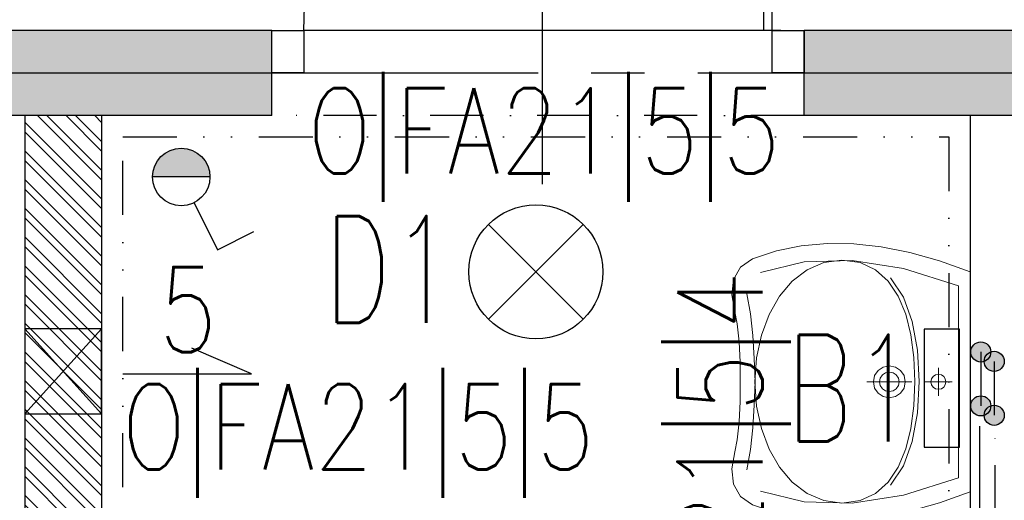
# Model space of a CAD drawing. Extents: x 41755 to 123924, y -112333 to 86187.
# Tile 119 of 256: x 101950 to 102181, y -53304 to -53191. Entities that reach past the tile are written whole.
import ezdxf
from ezdxf.enums import TextEntityAlignment as Align

# ---------------------------------------------------------------- set-up
doc = ezdxf.new("R2010")
doc.units = 0
doc.header["$LTSCALE"] = 50
for name, pattern in [('CENTER', [2, 1.25, -0.25, 0.25, -0.25]), ('DASHDOT', [1, 0.5, -0.25, 0, -0.25]), ('DASHED', [0.75, 0.5, -0.25]), ('DASHED2', [0.375, 0.25, -0.125]), ('DIVIDE', [31.75, 12.7, -6.35, 0, -6.35, 0, -6.35])]:
    doc.linetypes.add(name, pattern=pattern)
doc.layers.get('0').update_dxf_attribs({"color": 101, "linetype": 'CONTINUOUS'})
for name, color, linetype in [('Drz---drzwi', 5, 'CONTINUOUS'), ('E-90', 6, 'CONTINUOUS'), ('E35', 6, 'CONTINUOUS'), ('Ins-ppoz-opis', 240, 'CONTINUOUS'), ('Ins-went', 141, 'CONTINUOUS'), ('Mw-podejścia', 86, 'CONTINUOUS'), ('Mw-rury', 160, 'CONTINUOUS'), ('Mw-wc-rury', 160, 'DASHDOT'), ('Os-osie glowne', 1, 'CENTER'), ('Sc-beton', 7, 'CONTINUOUS'), ('Sc-beton-hatch', 86, 'CONTINUOUS'), ('Sc-cegla pustak', 42, 'CONTINUOUS'), ('Sc-cegla pustak-hatch', 8, 'CONTINUOUS'), ('Sc-nadproza kon', 5, 'DASHED2'), ('Sc-silikat', 61, 'CONTINUOUS'), ('Suf-widok', 8, 'CONTINUOUS'), ('Wyp-sanitar', 131, 'CONTINUOUS')]:
    doc.layers.add(name, color=color, linetype=linetype)
doc.styles.add('ROMANS', font='romans', dxfattribs={"width": 0.85})
doc.linetypes.add('ZIGZAG', pattern='A,0.00254,-5.08,[131,ltypeshp.shx,S=5.08,R=0,X=-5.08,Y=0],-10.16,[131,ltypeshp.shx,S=5.08,R=180,X=5.08,Y=0],-5.08', length=20.32254)

# ---------------------------------------------------------------- blocks, each defined once
blk = doc.blocks.new('_0630_UMYWALKA_NIEPEŁNOSPRAWNY')
at = {"lineweight": 0}
for points in [[(0, -54.0117386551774), (4.599899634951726, -54.03674748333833), (9.416254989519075, -54.29201000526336), (13.64059101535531, -54.72405907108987), (16.46227673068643, -55.27985871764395), (20.39814885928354, -56.01028897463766), (23.99252112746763, -55.5847077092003), (26.92674656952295, -53.96646405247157), (28.8839029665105, -51.11890713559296), (30.72118946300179, -45.50830589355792), (31.91600778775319, -39.68512961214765), (32.47223862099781, -33.64420405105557), (32.39333145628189, -27.38078615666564), (31.68402934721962, -20.88927050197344), (30.34691941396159, -14.16534522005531), (28.38674471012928, -7.203836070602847), (25.80695472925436, 0), (0, 0), (-25.80729967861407, 0), (-28.38717589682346, -7.203836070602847), (-30.34747995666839, -14.16534522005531), (-31.68441741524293, -20.88927050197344), (-32.39406447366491, -27.38078615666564), (-32.47279916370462, -33.64420405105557), (-31.91665456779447, -39.68512961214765), (-30.72183624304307, -45.50830589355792), (-28.88454974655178, -51.11890713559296), (-26.92726399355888, -53.96646405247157), (-23.99286607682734, -55.5847077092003), (-20.39892499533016, -56.01028897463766), (-16.46270791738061, -55.27985871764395), (-13.6410222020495, -54.72405907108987), (-9.417117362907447, -54.29201000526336), (-4.600330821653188, -54.03674748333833), (0, -54.0117386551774)], [(0, -5.72486571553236), (0.6799814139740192, -5.862845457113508), (1.236643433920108, -6.238409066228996), (1.612207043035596, -6.795071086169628), (1.750617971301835, -7.475483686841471), (1.612207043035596, -8.155896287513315), (1.236643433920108, -8.712558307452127), (0.6799814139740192, -9.088121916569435), (0, -9.226532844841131), (-0.6804126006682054, -9.088121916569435), (-1.237074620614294, -8.712558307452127), (-1.613069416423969, -8.155896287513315), (-1.751049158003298, -7.475483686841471), (-1.613069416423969, -6.795071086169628), (-1.237074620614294, -6.238409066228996), (-0.6804126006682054, -5.862845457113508), (0, -5.72486571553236)], [(0, -15.26228416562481), (1.45741102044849, -15.55764704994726), (2.65007341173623, -16.3631037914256), (3.455530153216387, -17.55576618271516), (3.75132422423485, -19.01360838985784), (3.455530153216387, -20.47145059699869), (2.65007341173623, -21.66411298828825), (1.45741102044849, -22.46913854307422), (0, -22.76493261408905), (-1.458273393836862, -22.46913854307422), (-2.650935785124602, -21.66411298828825), (-3.455961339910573, -20.47145059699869), (-3.751755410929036, -19.01360838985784), (-3.455961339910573, -17.55576618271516), (-2.650935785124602, -16.3631037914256), (-1.458273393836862, -15.55764704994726), (0, -15.26228416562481)], [(0, -16.7127961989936), (0.8938500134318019, -16.89389460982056), (1.62557383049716, -17.38803455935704), (2.119282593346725, -18.11932718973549), (2.300812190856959, -19.01360838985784), (2.119282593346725, -19.90788958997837), (1.62557383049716, -20.63918222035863), (0.8938500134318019, -21.13289098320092), (0, -21.31442058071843), (-0.8942812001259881, -21.13289098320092), (-1.626005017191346, -20.63918222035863), (-2.119713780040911, -19.90788958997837), (-2.301243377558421, -19.01360838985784), (-2.119713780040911, -18.11932718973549), (-1.626005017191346, -17.38803455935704), (-0.8942812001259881, -16.89389460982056), (0, -16.7127961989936)]]:
    blk.add_lwpolyline(points, close=True, dxfattribs=at)
for points in [[(25.67371804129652, -49.28205182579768), (28.13622524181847, -38.98402005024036), (28.45228508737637, -27.73996467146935), (26.58697145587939, -15.64647150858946), (22.50665178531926, -2.800988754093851), (0, -2.800988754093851), (-22.50729856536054, -2.800988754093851), (-26.5875751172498, -15.64647150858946), (-28.45275939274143, -27.73996467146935), (-28.13691514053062, -38.98402005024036), (-25.67414922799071, -49.28205182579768)], [(0, -10.72835609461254), (0, -4.223042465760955)], [(-3.252872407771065, -7.475483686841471), (3.252441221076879, -7.475483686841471)], [(-28.44758515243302, -30.13650030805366), (-27.85733368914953, -25.83196355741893), (-26.16923778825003, -22.21948144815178), (-23.50734986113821, -19.26197192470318), (-19.99585167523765, -16.9240776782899), (-15.75858004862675, -15.16871665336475), (-10.91980298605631, -13.9596691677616), (-5.60370225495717, -13.26114672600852), (0.06597156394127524, -13.03606727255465), (5.73521419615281, -13.26114672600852), (11.05174611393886, -13.9596691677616), (15.8905231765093, -15.16871665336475), (20.12736361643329, -16.9240776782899), (23.63894803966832, -19.26197192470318), (26.30066349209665, -22.21948144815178), (27.98875939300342, -25.83196355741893), (28.5794851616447, -30.13650030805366)], [(-24.25731287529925, -18.74152958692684), (-19.75102387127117, -15.71287425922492), (-14.00796207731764, -13.62765541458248), (-7.309045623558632, -12.42335098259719), (0.06597156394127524, -12.03571414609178), (7.440557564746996, -12.42335098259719), (14.13947401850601, -13.62765541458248), (19.88244957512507, -15.71287425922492), (24.38878169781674, -18.74152958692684)], [(-0.0004311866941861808, -24.2645999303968), (-0.0004311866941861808, -13.76261684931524)], [(5.341109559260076, -19.01360838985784), (-5.341540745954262, -19.01360838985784)], [(-28.44758515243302, -30.13650030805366), (-27.86082630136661, -34.41559704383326), (-26.18187155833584, -38.32602915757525), (-23.53291923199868, -41.80570576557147), (-20.03616763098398, -44.79253598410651), (-15.81377194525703, -47.22356655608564), (-10.98793048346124, -49.03713778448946), (-5.681315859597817, -50.17115878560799), (-0.01509153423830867, -50.56310748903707), (5.658031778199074, -50.17115878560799), (10.98361861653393, -49.03713778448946), (15.83490009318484, -47.22356655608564), (20.08683206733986, -44.79253598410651), (23.6135080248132, -41.80570576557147), (26.28815907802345, -38.32602915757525), (27.98530989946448, -34.41559704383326), (28.5794851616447, -30.13650030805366)], [(20.64392527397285, -52.50560353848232), (15.93666015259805, -51.6337440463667), (10.85555616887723, -51.0779443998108), (5.511428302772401, -50.7403252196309), (0.01509153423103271, -50.52343831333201), (-5.481245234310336, -50.7403252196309), (-10.82537310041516, -51.0779443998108), (-15.90647708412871, -51.6337440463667), (-20.61369908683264, -52.50560353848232)]]:
    blk.add_lwpolyline(points, dxfattribs=at)
at = {"lineweight": 0, "const_width": 0.2824945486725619}
for points in [[(-0.1276312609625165, -20.35201188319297), (-0.1276312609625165, -20.35201188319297)], [(-0.07459529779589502, -21.39332774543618), (-0.07459529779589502, -21.39332774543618)]]:
    blk.add_lwpolyline(points, dxfattribs=at)
blk = doc.blocks.new('_gfksjkgjkhfjkhh')
at = {"ltscale": 7}
for p, q in [((7.5, 10.00000000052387), (7.499999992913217, 119.999999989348)), ((9.499999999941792, 10.00000000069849), (9.49999999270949, 119.9818166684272)), ((61.4999999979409, 30.88285831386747), (61.50000000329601, -26.11714168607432))]:
    blk.add_line(p, q, dxfattribs=at)
for points in [[(0, 0), (7.5, 0), (7.499999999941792, 10.00000000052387), (0, 10)], [(117.5000000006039, 1.135049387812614e-09), (125.0000000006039, 1.135049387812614e-09), (125.0000000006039, 10.00000000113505), (117.4999999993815, 10.00000000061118)]]:
    blk.add_lwpolyline(points, close=True, dxfattribs=at)
blk.add_lwpolyline([(5.499999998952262, 10.00000000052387), (117.4999999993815, 10.0000000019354)], dxfattribs=at)
blk.add_arc((7.5, 9.99999998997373), 109.9999999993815, 5.836343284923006e-09, 90.00000000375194)
blk = doc.blocks.new('t57')
at = {"layer": 'Mw-podejścia', "linetype": 'Continuous'}
h = blk.add_hatch(color=256, dxfattribs=at)
edge = h.paths.add_edge_path()
edge.add_arc((55183.59052362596, 38691.89477161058), 2.358952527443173, 0, 360)
h = blk.add_hatch(color=256, dxfattribs=at)
edge = h.paths.add_edge_path()
edge.add_arc((55196.24747439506, 38691.8947716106), 2.358952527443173, 0, 360)
at = {"layer": 'Mw-podejścia'}
blk.add_line((55196.24747439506, 38691.8947716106), (55183.59052362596, 38691.89477161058), dxfattribs=at)
at = {"layer": 'Mw-podejścia', "linetype": 'Continuous'}
for centre in [(55183.59052362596, 38691.89477161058), (55196.24747439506, 38691.8947716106)]:
    blk.add_circle(centre, 2.358952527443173, dxfattribs=at)

msp = doc.modelspace()

# ---------------------------------------------------------------- hatches: boundary and pattern name
at = {"layer": 'E35'}
msp.add_hatch(color=256, dxfattribs=at).paths.add_polyline_path([(101980.93932258, -53227.63957297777), (101994.43932258, -53227.63957297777, 1)])
at = {"layer": 'Sc-beton-hatch'}
h = msp.add_hatch(dxfattribs=at)
h.set_pattern_fill('ANSI33', color=256, angle=-1.272221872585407e-14, style=0)
h.set_pattern_definition([(44.99999999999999, (48983.41854682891, 565.4779691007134), (-4.490128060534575, 4.490128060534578), []), (44.99999999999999, (48987.90867682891, 565.4779691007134), (-4.490128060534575, 4.490128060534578), [3.175, -1.5875])])
h.paths.add_polyline_path([(100470.9660021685, -51043.23266718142), (100410.9660021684, -51043.23266718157), (100410.9660021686, -51103.23266718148), (100430.9660021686, -51103.23266718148), (100430.9660021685, -51063.23266718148), (100470.9660021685, -51063.23266718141)])
h.paths.add_polyline_path([(100805.9660021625, -51043.23266718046), (100705.9660021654, -51043.23266718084), (100705.9660021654, -51063.23266718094), (100745.9660021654, -51063.23266718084), (100745.9660021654, -51625.23266717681), (100765.9660021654, -51625.23266717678), (100765.9660021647, -51473.23266718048), (101152.9660022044, -51473.23266717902), (101152.9660022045, -51453.23266717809), (100765.9660021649, -51453.23266717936), (100765.9660021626, -51063.23266718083), (100805.9660021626, -51063.23266718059)])
h.paths.add_polyline_path([(100430.9660021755, -51374.23266717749), (100410.9660021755, -51374.23266717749), (100410.9660021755, -51474.23266717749), (100430.9660021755, -51474.23266717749)])
h.paths.add_polyline_path([(101330.9660022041, -51043.23266717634), (101251.9660022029, -51043.23266717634), (101251.966002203, -51063.23266717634), (101330.9660022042, -51063.23266717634)])
h.paths.add_polyline_path([(101770.9660022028, -51043.23266717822), (101670.9660022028, -51043.23266717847), (101670.9660022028, -51063.23266717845), (101710.9660022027, -51063.23266717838), (101710.9660022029, -51262.23266717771), (101730.9660022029, -51262.23266717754), (101730.9660022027, -51063.23266717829), (101770.9660022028, -51063.23266717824)])
h.paths.add_polyline_path([(101790.9660022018, -51453.23266717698), (101730.966002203, -51453.23266717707), (101730.9660022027, -51362.23266717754), (101710.9660022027, -51362.23266717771), (101710.966002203, -51453.23266717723), (101582.9037617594, -51453.23266717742), (101582.9037617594, -51473.23266717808), (101790.9660022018, -51473.2326671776)])
h.paths.add_polyline_path([(101482.9037617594, -51453.23266717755), (101252.9660022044, -51453.23266717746), (101252.9660022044, -51473.23266717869), (101482.9037617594, -51473.23266717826)])
h.paths.add_polyline_path([(101730.966002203, -51785.23266717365), (101695.966002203, -51785.23266717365), (101695.966002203, -51820.23266717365), (101730.966002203, -51820.23266717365)])
h.paths.add_polyline_path([(102400.966002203, -50943.23266717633), (102380.966002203, -50943.23266717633), (102380.966002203, -51043.23266717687), (102330.966002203, -51043.23266717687), (102330.966002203, -51063.23266717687), (102380.966002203, -51063.23266717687), (102380.966002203, -51453.23266717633), (101890.9660022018, -51453.23266717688), (101890.9660022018, -51473.23266717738), (102380.966002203, -51473.23266717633), (102380.9660022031, -51873.23266717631), (102400.966002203, -51873.23266717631)])
h.paths.add_polyline_path([(102422.966002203, -50943.23266717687), (102402.966002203, -50943.23266717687), (102402.966002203, -51713.23266717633), (102422.9660022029, -51713.23266717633)])
h.paths.add_polyline_path([(102400.9660022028, -52143.23266717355), (102380.966002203, -52143.23266717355), (102380.9660022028, -52213.23266717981), (102400.9660022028, -52213.23266717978)])
h.paths.add_polyline_path([(102400.9660022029, -52293.23266717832), (102380.9660022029, -52293.23266717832), (102380.966002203, -52443.23266717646), (101950.9660022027, -52443.23266717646), (101950.9660022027, -52463.23266717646), (102380.966002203, -52463.23266717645), (102380.966002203, -52503.23266717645), (102400.966002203, -52503.23266717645)])
h.paths.add_polyline_path([(102400.966002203, -52603.23266717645), (102380.966002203, -52603.23266717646), (102380.966002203, -52643.23266717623), (102400.966002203, -52643.23266717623)])
h.paths.add_polyline_path([(102400.966002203, -52743.23266717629), (102380.966002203, -52743.23266717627), (102380.966002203, -53008.23266717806), (102400.966002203, -53008.23266717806)])
h.paths.add_polyline_path([(101730.9660022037, -52443.23266717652), (101710.9660022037, -52443.23266717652), (101710.9660022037, -52463.23266717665), (101710.9660022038, -52758.23266717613), (101690.9660022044, -52758.23266717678), (101690.9660022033, -52778.23266717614), (101730.9660022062, -52778.23266717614)])
h.paths.add_polyline_path([(101710.9660022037, -52443.23266717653), (101690.9660022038, -52443.23266717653), (101690.9660022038, -52463.23266717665), (101710.9660022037, -52463.23266717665)], flags=16)
h.paths.add_polyline_path([(101556.9660022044, -52758.23266717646), (101503.9660022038, -52758.23266717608), (101503.9660022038, -52463.23266717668), (101488.9660022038, -52463.23266717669), (101488.9660022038, -52758.23266717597), (101468.9660022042, -52758.23266717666), (101468.9660022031, -52778.23266717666), (101556.9660022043, -52778.23266717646)])
h.paths.add_polyline_path([(101556.9660022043, -52443.23266717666), (101468.9660022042, -52443.23266717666), (101468.9660022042, -52463.23266717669), (101556.9660022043, -52463.23266717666)])
h.paths.add_polyline_path([(101334.9660022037, -52443.23266717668), (101281.9660022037, -52443.23266717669), (101281.9660022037, -52463.23266717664), (101334.9660022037, -52463.23266717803)], flags=17)
h.paths.add_polyline_path([(101281.9660022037, -52443.23266717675), (100970.9660022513, -52443.23266717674), (100970.9660022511, -51785.23266717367), (100883.466002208, -51785.23266717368), (100883.466002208, -51805.2326671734), (100950.9660022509, -51805.2326671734), (100950.9660022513, -52443.23266717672), (100430.9660021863, -52443.2326671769), (100430.9660021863, -52403.2326671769), (100410.9660021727, -52403.2326671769), (100410.966002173, -52503.2326671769), (100430.966002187, -52503.2326671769), (100430.966002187, -52463.2326671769), (100950.9660022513, -52463.23266717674), (100950.9660022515, -52973.23266717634), (100970.9660022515, -52973.23266717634), (100970.9660022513, -52463.23266717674), (101261.9660022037, -52463.23266717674), (101261.9660022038, -52778.23266717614), (101281.9660022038, -52778.23266717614), (101334.9660022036, -52778.23266717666), (101334.9660022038, -52758.23266717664), (101281.9660022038, -52758.23266717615)])
h.paths.add_polyline_path([(100783.466002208, -51785.2326671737), (100765.9660021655, -51785.23266717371), (100765.9660021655, -51780.2326671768), (100745.9660021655, -51780.2326671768), (100745.9660021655, -51785.23266717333), (100430.9660021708, -51785.23266717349), (100430.9660021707, -51765.23266717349), (100410.9660021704, -51765.23266717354), (100410.9660021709, -52003.23266717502), (100430.9660021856, -52003.23266717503), (100430.9660021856, -51805.23266717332), (100783.466002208, -51805.23266717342)])
h.paths.add_polyline_path([(100430.9660021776, -52153.23266717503), (100410.9660021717, -52153.23266717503), (100410.9660021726, -52253.2326671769), (100430.9660021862, -52253.2326671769)])
h.paths.add_polyline_path([(100430.9660021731, -52653.2326671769), (100410.9660021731, -52653.2326671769), (100410.9660021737, -52850.23266717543), (100430.9660021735, -52850.23266717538)], flags=17)
h.paths.add_polyline_path([(100430.9660021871, -52940.23266717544), (100410.9660021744, -52940.23266717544), (100410.9660021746, -52983.2326671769), (100430.9660021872, -52983.23266717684)])
h.paths.add_polyline_path([(101007.9660022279, -53193.23266717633), (100430.966002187, -53193.23266717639), (100430.9660021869, -53133.23266717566), (100410.9660021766, -53133.23266717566), (100410.9660021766, -53213.23266717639), (101007.9660022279, -53213.23266717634)])
h.paths.add_polyline_path([(101770.9660022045, -53193.23266717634), (101157.9660022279, -53193.23266717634), (101157.9660022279, -53213.23266717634), (101710.9660022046, -53213.23266717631), (101710.9660022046, -53445.23266717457), (101730.966002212, -53445.23266717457), (101730.9660022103, -53213.23266717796), (101770.9660022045, -53213.23266717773)])
h.paths.add_polyline_path([(102008.9660022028, -53193.23266717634), (101905.9660022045, -53193.23266717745), (101905.9660022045, -53213.2326671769), (102008.9660022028, -53213.23266717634)])
h.paths.add_polyline_path([(102227.9660022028, -53193.23266717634), (102133.9660022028, -53193.23266717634), (102133.9660022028, -53213.23266717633), (102227.9660022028, -53213.23266717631)])
h.paths.add_polyline_path([(102400.966002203, -53158.23266717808), (102380.966002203, -53158.23266717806), (102380.966002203, -53193.23266717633), (102332.9660022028, -53193.23266717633), (102332.9660022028, -53213.23266717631), (102380.966002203, -53213.23266717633), (102380.966002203, -53818.23266717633), (102400.966002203, -53818.23266717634)])
h.paths.add_polyline_path([(101730.9660022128, -53545.23266717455), (101710.9660022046, -53545.23266717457), (101710.9660022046, -53740.23266717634), (101730.9660022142, -53740.23266717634)])
h.paths.add_polyline_path([(101730.966002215, -53840.23266717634), (101710.9660022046, -53840.23266717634), (101710.9660022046, -53943.23266717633), (101297.5710617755, -53943.23266717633, -0.1551033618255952), (101300.8106610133, -53953.42478677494, -0.14834739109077), (101297.8352340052, -53963.23266717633), (101710.9660022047, -53963.23266717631), (101710.9660022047, -54023.23266717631), (101730.9660022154, -54023.23266717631)])
h.paths.add_polyline_path([(101297.5710617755, -53943.23266717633), (101295.7051644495, -53943.23266717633), (101295.7051644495, -53963.23266717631), (101297.8352340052, -53963.23266717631, 0.1483473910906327), (101300.8106610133, -53953.42478677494, 0.1551033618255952)])
h.paths.add_polyline_path([(101270.7051644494, -53943.23266717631), (101268.7451818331, -53943.23266717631, 0.1551033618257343), (101265.5055825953, -53953.42478677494, 0.14834739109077), (101268.4810096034, -53963.23266717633), (101270.7051644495, -53963.23266717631)])
h.paths.add_polyline_path([(101268.7451818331, -53943.23266717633), (101201.9660022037, -53943.23266717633), (101201.9660022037, -53963.23266717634), (101268.4810096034, -53963.23266717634, -0.1483473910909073), (101265.5055825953, -53953.42478677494, -0.1551033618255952)])
h.paths.add_polyline_path([(100980.966002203, -53943.23266717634), (100970.966002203, -53943.23266717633), (100930.966002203, -53943.23266717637), (100930.966002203, -53968.23266717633), (100970.966002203, -53968.23266717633), (100980.966002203, -53968.23266717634)])
h.paths.add_polyline_path([(100490.9660021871, -53943.23266717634), (100410.9660021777, -53943.23266717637), (100410.9660021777, -53963.23266717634), (100490.9660021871, -53963.23266717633)])
h.paths.add_polyline_path([(100530.966002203, -54448.23266717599), (100510.966002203, -54448.23266717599), (100510.9660022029, -54481.23266717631), (100530.966002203, -54481.23266717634)])
h.paths.add_polyline_path([(101773.9660022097, -54593.23266717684), (101730.9660022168, -54593.23266717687), (101730.9660022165, -54503.2326671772), (101710.9660022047, -54503.2326671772), (101710.9660022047, -54593.23266717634), (100530.966002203, -54593.23266717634), (100530.966002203, -54578.23266717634), (100510.966002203, -54578.23266717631), (100510.966002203, -54593.23266717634), (100270.9660021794, -54593.23266717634), (100270.9660021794, -54618.23266717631), (101773.9660022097, -54618.23266717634)])
h.paths.add_polyline_path([(100220.966002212, -54593.23266717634), (100170.966002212, -54593.23266717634), (100170.966002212, -54618.23266717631), (100220.966002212, -54618.23266717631)])
h.paths.add_polyline_path([(100120.966002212, -54593.23266717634), (100070.966002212, -54593.23266717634), (100070.966002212, -54618.23266717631), (100120.966002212, -54618.23266717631)])
h.paths.add_polyline_path([(100020.966002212, -54593.23266717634), (99970.96600221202, -54593.23266717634), (99970.96600221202, -54618.23266717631), (100020.966002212, -54618.23266717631)])
h.paths.add_polyline_path([(99920.96600221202, -54593.23266717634), (99880.96600221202, -54593.23266717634), (99880.96600221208, -55500.23266717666), (99980.9660022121, -55500.23266717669), (99980.9660022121, -55515.23266717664), (100000.9660022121, -55515.23266717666), (100000.9660022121, -55480.23266717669), (99900.96600221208, -55480.23266717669), (99900.96600221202, -54618.23266717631), (99920.96600221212, -54618.23266717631)])
h.paths.add_polyline_path([(100585.9660022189, -55633.23266717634), (100000.9660022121, -55633.23266717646), (100000.9660022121, -55615.23266717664), (99980.96600221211, -55615.23266717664), (99980.96600221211, -55633.23266717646), (99780.96600221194, -55633.23266717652), (99780.9660022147, -55988.23266717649), (100510.9660022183, -55988.23266717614), (100510.9660022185, -56028.23266717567), (100530.9660022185, -56028.2326671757), (100530.9660022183, -55988.23266717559), (100582.9660022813, -55988.23266717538), (100582.9660022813, -55968.23266717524), (100530.9660022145, -55968.2326671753), (100530.9660022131, -55813.2326671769), (100510.9660022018, -55813.23266717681), (100510.9660022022, -55968.23266717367), (99800.96600221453, -55968.23266717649), (99800.96600221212, -55653.23266717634), (100510.9660022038, -55653.2326671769), (100510.9660022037, -55663.23266717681), (100530.9660022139, -55663.23266717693), (100530.9660022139, -55653.23266717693), (100585.9660022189, -55653.23266717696)])
h.paths.add_polyline_path([(101310.9660022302, -55968.23266717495), (100810.9660022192, -55968.23266717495), (100810.9660022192, -55880.23266717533), (100790.9660022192, -55880.23266717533), (100790.9660022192, -55968.23266717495), (100737.9660022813, -55968.23266717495), (100737.9660022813, -55988.23266717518), (100790.9660022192, -55988.23266717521), (100790.9660022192, -56028.23266717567), (100810.9660022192, -56028.23266717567), (100810.9660022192, -55988.23266717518), (101310.9660022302, -55988.23266717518)])
h.paths.add_polyline_path([(101490.9660022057, -55633.23266717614), (100735.9660022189, -55633.23266717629), (100735.9660022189, -55653.2326671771), (101490.9660022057, -55653.23266717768)])
h.paths.add_polyline_path([(101777.966002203, -55968.23266717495), (101730.9660022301, -55968.23266717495), (101730.9660022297, -55853.73266717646), (101710.9660022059, -55853.73266717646), (101710.966002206, -55968.23266717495), (101590.9660022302, -55968.23266717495), (101590.9660022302, -55988.23266717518), (101777.966002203, -55988.23266717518)])
h.paths.add_polyline_path([(101802.966002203, -55963.23266717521), (101777.966002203, -55963.23266717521), (101777.966002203, -55988.23266717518), (101802.966002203, -55988.23266717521)])
h.paths.add_polyline_path([(101730.9660022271, -55128.23266717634), (101710.966002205, -55128.23266717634), (101710.9660022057, -55723.73266717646), (101730.9660022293, -55723.73266717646)])
h.paths.add_polyline_path([(101953.466002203, -55963.23266717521), (101928.466002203, -55963.23266717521), (101928.466002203, -55988.23266717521), (101953.466002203, -55988.23266717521)])
h.paths.add_polyline_path([(102103.466002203, -55963.23266717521), (102078.466002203, -55963.23266717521), (102078.466002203, -55988.23266717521), (102103.466002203, -55988.23266717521)])
h.paths.add_polyline_path([(102253.466002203, -55963.23266717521), (102228.466002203, -55963.23266717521), (102228.466002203, -55988.23266717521), (102253.466002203, -55988.23266717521)])
h.paths.add_polyline_path([(102365.9660022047, -55968.23266717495), (102320.9660022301, -55968.23266717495), (102320.9660022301, -55988.23266717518), (102365.9660022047, -55988.23266717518)])
h.paths.add_polyline_path([(102400.9660022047, -55953.23266717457), (102365.9660022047, -55953.23266717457), (102365.9660022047, -55988.23266717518), (102400.966002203, -55988.23266717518)])
h.paths.add_polyline_path([(102400.966002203, -55891.23266717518), (102380.966002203, -55891.23266717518), (102380.966002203, -55953.23266717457), (102400.966002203, -55953.23266717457)])
h.paths.add_polyline_path([(102400.966002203, -55815.7326671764), (102375.966002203, -55815.7326671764), (102375.966002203, -55840.7326671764), (102400.966002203, -55840.7326671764)])
h.paths.add_polyline_path([(102400.966002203, -55665.7326671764), (102375.966002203, -55665.7326671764), (102375.966002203, -55690.7326671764), (102400.966002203, -55690.7326671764)])
h.paths.add_polyline_path([(102400.966002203, -55515.7326671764), (102375.966002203, -55515.7326671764), (102375.966002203, -55540.7326671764), (102400.966002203, -55540.7326671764)])
h.paths.add_polyline_path([(102400.966002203, -55365.7326671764), (102375.966002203, -55365.7326671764), (102375.966002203, -55390.7326671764), (102400.966002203, -55390.7326671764)])
h.paths.add_polyline_path([(102400.966002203, -55240.7326671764), (102380.966002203, -55240.7326671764), (102380.966002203, -55260.73266717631), (102400.966002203, -55260.73266717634)])
h.paths.add_polyline_path([(102400.966002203, -55215.7326671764), (102375.966002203, -55215.7326671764), (102375.966002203, -55240.7326671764), (102400.966002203, -55240.7326671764)])
h.paths.add_polyline_path([(102400.966002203, -55033.23266717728), (102380.966002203, -55033.23266717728), (102380.966002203, -55215.7326671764), (102400.966002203, -55215.7326671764)])
h.paths.add_polyline_path([(102400.966002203, -54833.23266717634), (102365.9660022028, -54833.23266717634), (102365.9660022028, -54798.23266717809), (102345.9660022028, -54798.23266717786), (102345.9660022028, -54853.23266717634), (102380.966002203, -54853.23266717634), (102380.966002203, -54883.23266717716), (102400.966002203, -54883.23266717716)])
h.paths.add_polyline_path([(102365.9660022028, -54537.73266717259), (102345.9660022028, -54537.73266717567), (102345.9660022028, -54593.23266717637), (101908.9660022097, -54593.23266717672), (101908.9660022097, -54618.23266717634), (102345.9660022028, -54618.23266717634), (102345.9660022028, -54648.23266717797), (102365.9660022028, -54648.23266717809), (102365.9660022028, -54618.23266717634)])
h.paths.add_polyline_path([(101730.9660022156, -54128.23266717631), (101710.9660022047, -54128.23266717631), (101710.9660022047, -54353.2326671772), (101730.9660022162, -54353.2326671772)])
h.paths.add_polyline_path([(102365.9660022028, -54131.23266717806), (102400.966002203, -54131.23266717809), (102400.966002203, -54088.23266717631), (102380.966002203, -54088.23266717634), (102380.966002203, -54111.23266717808), (102345.9660022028, -54111.23266717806), (102345.9660022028, -54417.73266717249), (102365.9660022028, -54417.7326671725)])
h.paths.add_polyline_path([(102400.966002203, -53918.23266717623), (102380.966002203, -53918.23266717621), (102380.966002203, -53988.23266717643), (102400.966002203, -53988.23266717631)])
at = {"layer": 'Sc-cegla pustak-hatch'}
h = msp.add_hatch(dxfattribs=at)
h.set_pattern_fill('ANSI32', color=256, scale=0.5, angle=89.99999999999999, style=0)
h.set_pattern_definition([(135, (48983.41854682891, 565.4779691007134), (-3.367596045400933, -3.367596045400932), []), (135, (48983.41854682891, 567.7230341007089), (-3.367596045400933, -3.367596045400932), [])])
h.paths.add_polyline_path([(100430.9660021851, -51745.23266711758), (100410.9660021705, -51745.23266711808), (100410.9660021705, -51765.23266717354), (100430.9660021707, -51765.23266717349)])
h.paths.add_polyline_path([(101330.9660022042, -51063.23266717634), (101312.9660022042, -51063.23266717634), (101312.9660022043, -51262.23266717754), (101330.9660022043, -51262.23266717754)])
h.paths.add_polyline_path([(101455.9660022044, -51382.23266717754), (101330.9660022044, -51382.23266717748), (101330.9660022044, -51362.23266717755), (101312.9660022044, -51362.23266717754), (101312.9660022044, -51453.23266717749), (101330.9660022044, -51453.23266717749), (101330.9660022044, -51400.23266717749), (101437.9660022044, -51400.23266717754), (101437.9660022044, -51453.23266717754), (101455.9660022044, -51453.23266717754)])
h.paths.add_polyline_path([(102049.9660022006, -51473.23266717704), (102031.9660022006, -51473.23266717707), (102031.9660022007, -51525.23266717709), (101968.9660022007, -51525.23266717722), (101968.9660022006, -51473.2326671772), (101950.9660022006, -51473.23266717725), (101950.9660022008, -51548.23266717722), (101968.9660022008, -51548.23266717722), (101968.9660022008, -51543.23266717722), (102049.9660022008, -51543.23266717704)])
h.paths.add_polyline_path([(101968.9660022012, -51648.23266717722), (101950.966002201, -51648.23266717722), (101950.9660022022, -52323.23266717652), (101968.9660022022, -52323.23266717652), (101968.966002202, -52193.23266717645), (102380.9660022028, -52193.23266717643), (102380.9660022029, -52175.23266717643), (101968.966002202, -52175.23266717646)])
h.paths.add_polyline_path([(101968.9660022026, -52463.23266717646), (101950.9660022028, -52463.23266717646), (101950.9660022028, -52543.23266717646), (101968.9660022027, -52543.23266717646)])
h.paths.add_polyline_path([(101968.9660022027, -52423.23266717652), (101950.9660022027, -52423.23266717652), (101950.9660022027, -52443.23266717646), (101968.9660022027, -52443.23266717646)])
h.paths.add_polyline_path([(101968.9660022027, -52643.23266717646), (101950.9660022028, -52643.23266717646), (101950.9660022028, -52973.23266717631), (101968.9660022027, -52973.23266717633), (101968.9660022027, -52946.2326499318), (102050.9659959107, -52946.2326499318), (102050.9659959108, -52954.23264993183), (102042.9659959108, -52954.23264993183), (102042.9659959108, -52973.23266717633), (102380.966002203, -52973.23266717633), (102380.966002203, -52955.23266717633), (102060.9659959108, -52955.23266717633), (102060.9659959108, -52928.23264993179), (101968.9660022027, -52928.23264993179)])
h.paths.add_polyline_path([(101279.9660022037, -52945.23266717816), (101261.9660022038, -52945.23266717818), (101261.9660022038, -52955.23266717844), (101078.9660022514, -52955.23266717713), (101078.9660022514, -52687.23266717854), (101060.9660022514, -52687.23266717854), (101060.9660022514, -52955.23266717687), (100970.9660022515, -52955.23266717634), (100970.9660022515, -52973.23266717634), (101261.9660022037, -52973.23266717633), (101261.9660022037, -53015.73266717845), (101279.9660022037, -53015.73266717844)])
h.paths.add_polyline_path([(101279.9660022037, -52778.23266717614), (101261.9660022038, -52778.23266717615), (101261.9660022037, -52845.23266717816), (101279.9660022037, -52845.23266717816)])
h.paths.add_polyline_path([(100950.9660022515, -52955.23266717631), (100925.9660022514, -52955.23266717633), (100925.9660022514, -52973.23266717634), (100950.9660022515, -52973.23266717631)])
h.paths.add_polyline_path([(100825.9660022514, -52955.23266717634), (100430.9660021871, -52955.23266717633), (100430.9660021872, -52973.23266717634), (100825.9660022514, -52973.23266717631)])
h.paths.add_polyline_path([(100428.966002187, -53213.23266717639), (100410.9660021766, -53213.2326671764), (100410.9660021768, -53333.23266717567), (100428.9660021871, -53333.23266717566)])
h.paths.add_polyline_path([(100428.9660021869, -53483.23266717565), (100410.9660021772, -53483.23266717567), (100410.9660021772, -53548.23266717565), (100428.9660021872, -53548.23266717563)])
h.paths.add_polyline_path([(100428.9660021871, -53698.23266717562), (100410.9660021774, -53698.23266717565), (100410.9660021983, -53763.23266717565), (100428.9660021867, -53763.23266717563)])
h.paths.add_polyline_path([(100428.9660021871, -53913.23266717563), (100410.9660021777, -53913.23266717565), (100410.9660021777, -53943.23266717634), (100428.9660021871, -53943.23266717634)])
h.paths.add_polyline_path([(100428.9660021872, -53963.23266717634), (100410.9660021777, -53963.23266717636), (100410.9660021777, -53978.23266717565), (100428.9660021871, -53978.23266717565)])
h.paths.add_polyline_path([(100428.9660021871, -54128.23266717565), (100410.9660021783, -54128.23266717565), (100410.9660021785, -54193.23266717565), (100428.9660021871, -54193.23266717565)])
h.paths.add_polyline_path([(100428.9660021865, -54343.23266717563), (100410.966002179, -54343.23266717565), (100410.9660021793, -54466.23266717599), (100510.9660022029, -54466.23266717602), (100510.966002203, -54448.23266717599), (100428.9660021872, -54448.23266717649)])
h.paths.add_polyline_path([(101335.9660022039, -54321.23266717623), (101279.9660022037, -54321.23266717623), (101279.9660022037, -53970.78631069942, -0.202676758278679), (101268.4810096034, -53963.23266717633), (101261.9660022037, -53963.23266717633), (101261.9660022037, -54339.23266717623), (101335.9660022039, -54339.23266717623)])
h.paths.add_polyline_path([(101710.9660022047, -54321.23266717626), (101510.9660022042, -54321.23266717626), (101510.9660022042, -53963.23266717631), (101492.9660022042, -53963.23266717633), (101492.9660022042, -54321.23266717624), (101435.9660022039, -54321.23266717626), (101435.9660022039, -54339.23266717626), (101710.9660022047, -54339.23266717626)])
h.paths.add_polyline_path([(101710.9660022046, -53645.23266717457), (101352.9660022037, -53645.23266717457), (101352.9660022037, -53562.23266717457), (101279.9660022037, -53562.23266717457), (101279.9660022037, -53213.23266717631), (101261.9660022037, -53213.23266717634), (101261.9660022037, -53943.23266717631), (101268.7451818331, -53943.23266717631, -0.1958106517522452), (101279.9660022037, -53936.06326285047), (101279.9660022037, -53580.23266717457), (101334.9660022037, -53580.23266717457), (101334.9660022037, -53943.23266717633), (101352.9660022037, -53943.23266717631), (101352.9660022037, -53663.23266717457), (101710.9660022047, -53663.23266717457)])
h.paths.add_polyline_path([(101279.9660022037, -53936.06326285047, 0.1514484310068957), (101270.7051644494, -53940.91335225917), (101279.9660022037, -53940.91335225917)], flags=17)
h.paths.add_polyline_path([(101279.9660022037, -53940.91335225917), (101270.7051644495, -53940.91335225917), (101270.7051644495, -53943.23266717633), (101279.9660022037, -53943.23266717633)], flags=17)
h.paths.add_polyline_path([(101490.9660022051, -54618.23266717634), (101472.9660022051, -54618.23266717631), (101472.9660022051, -54648.2326671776), (101490.9660022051, -54648.2326671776)])
h.paths.add_polyline_path([(101490.9660022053, -54798.2326671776), (101472.9660022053, -54798.2326671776), (101472.9660022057, -55633.23266717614), (101490.9660022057, -55633.23266717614)])
h.paths.add_polyline_path([(101773.9660022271, -55128.23266717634), (101730.9660022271, -55128.23266717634), (101730.9660022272, -55146.23266717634), (101773.9660022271, -55146.23266717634)])
h.paths.add_polyline_path([(102180.9660022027, -55128.23266717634), (101968.9660022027, -55128.23266717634), (101950.9660022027, -55128.23266717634), (101923.9660022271, -55128.23266717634), (101923.9660022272, -55146.23266717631), (102180.9660022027, -55146.23266717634)])
h.paths.add_polyline_path([(101968.9660022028, -54853.23266717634), (102190.9660022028, -54853.23266717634), (102190.9660022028, -54835.23266717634), (101950.9660022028, -54835.23266717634), (101950.9660022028, -55128.23266717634), (101968.9660022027, -55128.23266717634)])
h.paths.add_polyline_path([(102345.9660022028, -54835.23266717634), (102290.9660022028, -54835.23266717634), (102290.9660022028, -54853.23266717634), (102345.9660022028, -54853.23266717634)])
h.paths.add_polyline_path([(101968.9660022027, -54453.23266717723), (101950.9660022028, -54453.23266717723), (101950.9660022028, -54593.23266717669), (101968.9660022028, -54593.23266717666)])
h.paths.add_polyline_path([(101968.9660022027, -54129.23266717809), (102345.9660022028, -54129.23266717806), (102345.9660022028, -54111.23266717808), (101968.9660022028, -54111.23266717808), (101968.9660022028, -53840.23266717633), (101950.9660022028, -53840.23266717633), (101950.9660022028, -54353.23266717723), (101968.9660022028, -54353.23266717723)])
h.paths.add_polyline_path([(102380.966002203, -53645.23266717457), (101995.9660194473, -53645.23266717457), (101995.9660194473, -53553.23267346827), (101968.9660022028, -53553.23267346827), (101968.9660022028, -53531.23266717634), (101950.9660022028, -53531.23266717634), (101950.9660022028, -53571.23267346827), (101977.9660194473, -53571.23267346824), (101977.9660194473, -53645.23266717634), (101950.9660022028, -53645.23266717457), (101950.9660022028, -53740.23266717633), (101968.9660022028, -53740.23266717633), (101968.9660022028, -53663.23266717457), (102380.966002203, -53663.23266717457)])
h.paths.add_polyline_path([(101968.9660022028, -53213.23266717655), (101950.9660022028, -53213.23266717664), (101950.9660022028, -53441.23266717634), (101968.9660022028, -53441.23266717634)])
h.paths.add_polyline_path([(101279.9660022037, -53150.73266717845), (101261.9660022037, -53150.73266717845), (101261.9660022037, -53193.23266717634), (101279.9660022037, -53193.23266717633)])

# ---------------------------------------------------------------- linework, layer by layer
at = {"layer": 'E35'}
for p, q in [((101994.43932258, -53227.63957297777), (101980.93932258, -53227.63957297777)), ((101990.7115227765, -53233.6752010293), (101996.237395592, -53244.71090707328)), ((102082.1029340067, -53261.03626564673), (102059.8290703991, -53238.76240203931)), ((102082.1029340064, -53238.76240203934), (102059.8290703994, -53261.03626564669)), ((101996.237395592, -53244.71090707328), (102004.7730626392, -53240.4368705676))]:
    msp.add_line(p, q, dxfattribs=at)
msp.add_lwpolyline([(102170.4091932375, -53263.35011077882), (102162.1345513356, -53263.35011077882), (102162.1345513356, -53291.04842660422), (102170.4091932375, -53291.04842660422)], close=True, dxfattribs=at)
for centre, radius in [((101987.68932258, -53227.63957297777), 6.750000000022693), ((102070.9660022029, -53249.89933384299), 15.74999999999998)]:
    msp.add_circle(centre, radius, dxfattribs=at)
at = {"layer": 'Ins-ppoz-opis', "linetype": 'ZIGZAG', "ltscale": 0.038}
for points in [[(101905.9660022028, -53203.23266717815), (102008.9660022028, -53203.23266717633)], [(102133.9660022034, -53203.23266717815), (102227.9660022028, -53203.23266717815)]]:
    msp.add_lwpolyline(points, dxfattribs=at)
at = {"layer": 'Ins-went', "linetype": 'DASHED', "ltscale": 2}
for p, q in [((101950.9660022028, -53263.23266717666), (101950.9660022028, -53283.22665757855)), ((101968.9660022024, -53263.23266717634), (101950.9660022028, -53263.23266717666)), ((101968.9660022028, -53283.22665757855), (101968.9660022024, -53263.23266717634)), ((101950.9660022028, -53283.22665757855), (101968.9660022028, -53283.22665757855))]:
    msp.add_line(p, q, dxfattribs=at)
for points in [[(101968.9660022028, -53283.22665757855), (101950.9660022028, -53263.23266717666)], [(101968.9660022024, -53263.23266717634), (101950.9660022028, -53283.22665757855)], [(101973.9660022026, -53273.84392564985), (102004.2039376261, -53273.84392564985), (101990.1902841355, -53267.82148316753)]]:
    msp.add_lwpolyline(points, dxfattribs=at)
at = {"layer": 'Mw-rury'}
msp.add_line((102175.1863915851, -53436.26351527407), (102175.1863915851, -53286.08055304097), dxfattribs=at)
at = {"layer": 'Mw-wc-rury', "ltscale": 0.5}
msp.add_line((102178.7853973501, -53357.93799109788), (102178.7853973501, -53286.91838453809), dxfattribs=at)
at = {"layer": 'Os-osie glowne'}
msp.add_lwpolyline([(99508.96600221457, -53203.23266717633), (111775.9660027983, -53203.23266717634)], dxfattribs=at)
at = {"layer": 'Sc-beton'}
for points in [[(102008.9660022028, -53193.23266717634), (101905.9660022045, -53193.23266717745)], [(102008.9660022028, -53213.23266717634), (102008.9660022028, -53193.23266717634)], [(102227.9660022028, -53193.23266717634), (102133.9660022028, -53193.23266717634)], [(102133.9660022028, -53213.23266717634), (102133.9660022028, -53193.23266717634)], [(102008.9660022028, -53213.23266717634), (101905.9660022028, -53213.2326671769)], [(102227.9660022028, -53213.23266717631), (102133.9660022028, -53213.23266717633)]]:
    msp.add_lwpolyline(points, dxfattribs=at)
at = {"layer": 'Sc-cegla pustak'}
for points in [[(101950.9660022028, -53213.23266717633), (101950.9660022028, -53441.23266717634)], [(101968.9660022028, -53213.23266717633), (101968.9660022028, -53441.23266717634)]]:
    msp.add_lwpolyline(points, dxfattribs=at)
at = {"layer": 'Sc-nadproza kon', "linetype": 'DASHDOT', "ltscale": 0.5}
msp.add_lwpolyline([(102133.9660022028, -53213.23266717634), (102008.9660022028, -53213.23266717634)], dxfattribs=at)
at = {"layer": 'Sc-silikat'}
msp.add_lwpolyline([(102172.9660022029, -53213.23266717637), (102172.9660022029, -53433.23266717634)], dxfattribs=at)
at = {"layer": 'Suf-widok', "linetype": 'DIVIDE', "ltscale": 0.02}
msp.add_lwpolyline([(101973.9660022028, -53218.23266717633), (102167.9660022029, -53218.23266717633), (102167.9660022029, -53428.23266717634), (101973.9660022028, -53428.23266717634)], close=True, dxfattribs=at)

# ---------------------------------------------------------------- block references
at = {"layer": 'Drz---drzwi', "xscale": -1}
msp.add_blockref('_gfksjkgjkhfjkhh', (102133.9660022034, -53203.23266717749), dxfattribs=at)
at = {"layer": 'Mw-podejścia', "rotation": 89.99999999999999}
for p in [(140867.3323141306, -108464.9439234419), (140870.4770640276, -108467.1516661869)]:
    msp.add_blockref('t57', p, dxfattribs=at)
at = {"layer": 'Wyp-sanitar', "xscale": -1, "rotation": 270}
msp.add_blockref('_0630_UMYWALKA_NIEPEŁNOSPRAWNY', (102172.9660022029, -53275.70490584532), dxfattribs=at)

# ---------------------------------------------------------------- texts
at = {"layer": 'E-90', "style": 'ROMANS', "width": 0.8}
for s, rotation, p in [('O|FA21|5|5', 3.335040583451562e-09, (102072.8523712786, -53218.23266717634)), ('5', 359.9999999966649, (101989.2983925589, -53258.76950985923)), ('O|FA21|5|4', 90.00000000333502, (102115.6120845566, -53305.4244018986)), ('O|FA21|5|5', 3.335040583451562e-09, (102029.2383270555, -53287.68028633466))]:
    msp.add_text(s, height=20, rotation=rotation, dxfattribs=at).set_placement(p, align=Align.MIDDLE)
at = {"layer": 'E35', "style": 'ROMANS', "width": 0.7}
for s, p in [('D1', (102036.6027712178, -53249.33171876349)), ('B1', (102145.0887599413, -53277.17158518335))]:
    msp.add_text(s, height=25, dxfattribs=at).set_placement(p, align=Align.MIDDLE)

doc.saveas('drawing.dxf')
